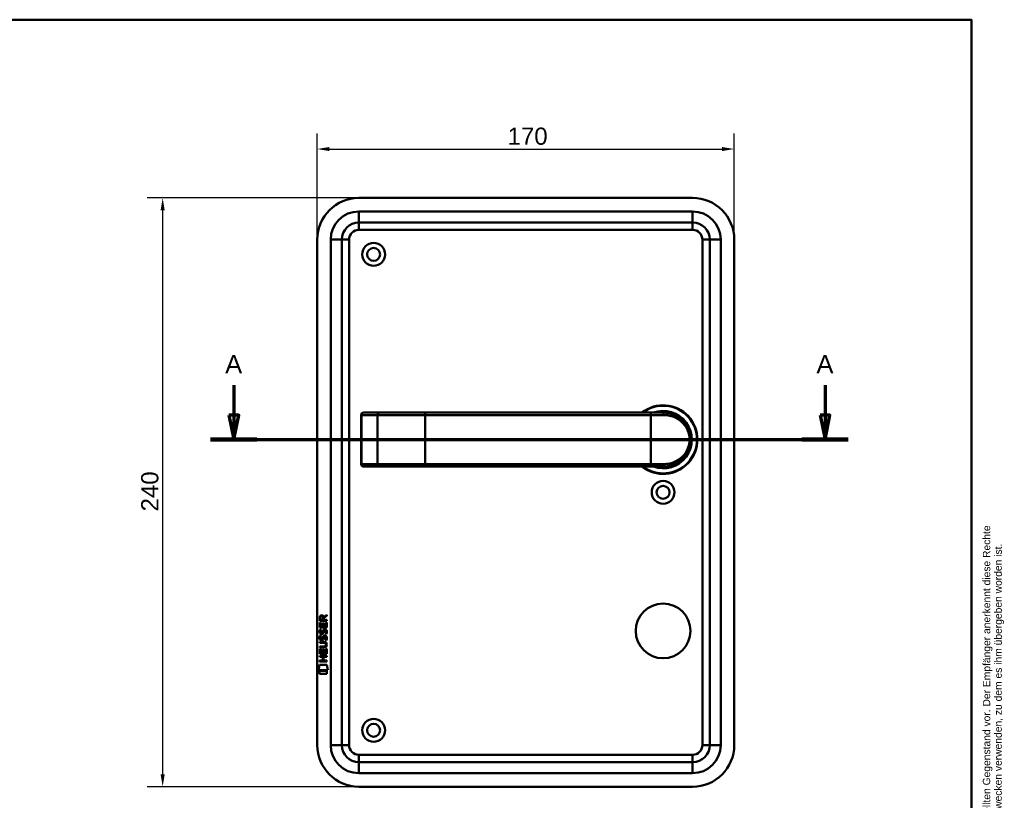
# Model space of a CAD drawing. Header units: millimetres. Extents: x 20 to 833, y 20 to 574.
# Tile 5 of 5: x 432 to 833, y 256 to 574. Entities that reach past the tile are written whole.
import ezdxf
from ezdxf.enums import TextEntityAlignment as Align

# ---------------------------------------------------------------- set-up
doc = ezdxf.new("R2010")
doc.units = ezdxf.units.MM
doc.header["$LTSCALE"] = 2
for name, color, linetype, lineweight in [('Bemaßungen(DIN)', 7, 'Continuous', 25), ('Schnittansichtslinien(DIN)', 7, 'Continuous', 70), ('Sichtbare Kanten(DIN)', 7, 'Continuous', 50), ('Sichtbare tangentiale Kanten(DIN)', 7, 'Continuous', 50), ('Skizziergeometrie(DIN)', 7, 'Continuous', 50), ('Skizzierlinie(DIN)', 7, 'Continuous', 25), ('Symbole(DIN)', 7, 'Continuous', 25)]:
    doc.layers.add(name, color=color, linetype=linetype, lineweight=lineweight)
doc.styles.add('Aktuell-DIN', font='arial.ttf')
doc.styles.add('Aktuell-DINGroßer Text', font='arial.ttf')
doc.styles.add('STANDARD-DIN~0', font='arial.ttf')
doc.styles.add('Textstil10', font='arial.ttf')
doc.styles.add('Textstil41', font='arial.ttf', dxfattribs={"width": 0.8})
doc.styles.add('Textstil83', font='arial.ttf', dxfattribs={"width": 0.8})
doc.dimstyles.new('CAD-LAN', dxfattribs={"dimscale": 2, "dimtxt": 3.5, "dimasz": 2.5, "dimexe": 3.175, "dimexo": 0, "dimgap": 0.8, "dimtad": 1, "dimrnd": 1e-08, "dimtxsty": 'STANDARD-DIN~0', "dimcen": 0.09, "dimdle": 10, "dimclrd": 250, "dimclre": 250, "dimclrt": 250, "dimadec": 0, "dimazin": 2, "dimtfac": 1, "dimtmove": 0, "dimatfit": 3, "dimfxl": 1, "dimtolj": 1, "dimtzin": 0, "dimlwd": 25, "dimlwe": 25, "dimarcsym": 0})

# ---------------------------------------------------------------- blocks, each defined once
blk = doc.blocks.new('Ränder Standardrahmen')
at = {"layer": 'Skizziergeometrie(DIN)', "flags": 128}
blk.add_lwpolyline([(10, 10), (10, 287), (410, 287), (410, 10), (10, 10)], dxfattribs=at)
blk = doc.blocks.new('Schriftfelder Heusser')
at = {"layer": 'Skizziergeometrie(DIN)'}
for p, q in [((101, 229.92), (101, 236.92)), ((101, 236.92), (291, 236.92)), ((111, 229.92), (111, 236.92)), ((123, 229.92), (123, 236.92)), ((232, 229.92), (232, 236.92)), ((256, 229.92), (256, 236.92)), ((291, 236.92), (291, 229.92)), ((101, 191.42), (101, 229.92)), ((101, 229.92), (291, 229.92)), ((111, 229.92), (111, 221.42)), ((123, 229.92), (123, 221.42)), ((232, 229.92), (232, 221.42)), ((256, 229.92), (256, 221.42)), ((291, 229.92), (291, 191.42)), ((101, 221.42), (291, 221.42)), ((150, 221.42), (150, 204.42)), ((198.85, 221.42), (198.85, 204.42)), ((216.35, 221.42), (216.35, 204.42)), ((238.35, 221.42), (238.35, 204.42)), ((278, 221.42), (278, 191.42)), ((278, 208.67), (291, 208.67)), ((101, 204.42), (291, 204.42)), ((142, 204.42), (142, 191.42)), ((236, 204.42), (236, 191.42)), ((278, 200.17), (291, 200.17)), ((291, 191.42), (101, 191.42))]:
    blk.add_line(p, q, dxfattribs=at)
at = {"layer": 'Skizzierlinie(DIN)'}
for p, q in [((113.5, 221.42), (113.5, 204.42)), ((118, 221.42), (118, 204.42)), ((162.35, 221.42), (162.35, 204.42)), ((166.85, 221.42), (166.85, 204.42)), ((113.5, 217.17), (150, 217.17)), ((162.35, 217.17), (278, 217.17)), ((113.5, 212.92), (150, 212.92)), ((162.35, 212.92), (278, 212.92)), ((113.5, 208.67), (150, 208.67)), ((162.35, 208.67), (278, 208.67))]:
    blk.add_line(p, q, dxfattribs=at)
for centre in [(115.75, 219.25), (164.6, 219.25), (115.75, 215.04), (164.6, 215.04), (115.75, 210.79), (164.6, 210.79), (115.75, 206.54), (164.6, 206.54)]:
    blk.add_circle(centre, 1.75, dxfattribs=at)
at = {"layer": 'Symbole(DIN)', "color": 7, "insert": (293.33, 191.7), "char_height": 1.5, "width": 182.3003, "attachment_point": 1, "rotation": 90, "line_spacing_factor": 0.944221, "style": 'Aktuell-DIN'}
blk.add_mtext('\\fArial|b0|i0;\\H1.5000;Die Schlossfabrik Heusser AG ist Eigentümerin dieses Dokumentes und behält sich alle Rechte an diesem und dem dargestellten Gegenstand vor. Der Empfänger anerkennt diese Rechte\\Pund wird das Dokument nicht ohne schriftliche Ermächtigung der Eigentümerin Dritten zugänglich machen oder zu anderen Zwecken verwenden, zu dem es ihm übergeben worden ist.\\P ', dxfattribs=at)
at = {"layer": 'Symbole(DIN)', "color": 179, "true_color": 0x262659, "style": 'Aktuell-DIN'}
for s, insert, char_height, attachment_point in [('Pos.', (106, 227), 2.489, 2), ('Menge', (117, 227), 2.489, 2), ('Benennung', (125.81, 225.38), 2.489, 4), ('B-Nummer', (234.74, 225.62), 2.489, 4), ('Material', (265.02, 225.62), 2.489, 5), ('\\fArial|b0|i0;a', (115.81, 219.53), 2, 5), ('\\fArial|b0|i0;e', (164.54, 219.53), 2, 5), ('\\fArial|b0|i0;Gezeichnet', (200.05, 219.23), 2, 4), ('\\fArial|b0|i0;b', (115.75, 215), 2, 5), ('\\fArial|b0|i0;f', (164.55, 215.06), 2, 5), ('\\fArial|b0|i0;Freigegeben', (199.92, 216), 2, 1), ('\\fArial|b0|i0;c', (115.75, 211.01), 2, 5), ('\\fArial|b0|i0;g', (164.63, 211.05), 2, 5), ('\\fArial|b0|i0;Projekt', (200, 211.98), 2, 1), ('\\fArial|b0|i0;d', (115.76, 206.55), 2, 5), ('\\fArial|b0|i0;h', (164.55, 206.57), 2, 5), ('\\fArial|b0|i0;CAD-Nr.', (200, 207.5), 2, 1), ('\\fArial|b0|i0;\\H2.0000;Massstab', (284.39, 206.37), 2, 5), ('\\fArial|b0|i0;\\H2.0000;Baugruppe', (143.1, 203.73), 2, 1), ('\\fArial|b0|i0;Zeichnungs-Nr.', (237, 203.5), 2, 1), ('\\fArial|b0|i0;\\H2.5000;4853 Murgenthal', (113.33, 192.46), 2.5, 7)]:
    blk.add_mtext(s, dxfattribs=dict(at, insert=insert, char_height=char_height, attachment_point=attachment_point))
at = {"layer": 'Symbole(DIN)', "color": 179, "true_color": 0x262659, "attachment_point": 5, "style": 'Aktuell-DIN'}
for s, insert, char_height, width in [('Änd.', (107.21, 213), 2.489, 12.3494), ('Änd.', (156.12, 212.76), 2.489, 12.3494), ('\\fArial|b0|i0;Änderung', (284.51, 202.33), 2, 12.1143)]:
    blk.add_mtext(s, dxfattribs=dict(at, insert=insert, char_height=char_height, width=width))
at = {"layer": 'Symbole(DIN)', "color": 7, "insert": (143.1, 196.62), "char_height": 4.5, "width": 90.18, "attachment_point": 4, "style": 'Aktuell-DIN'}
blk.add_mtext('\\fArial|b0|i0;\\W0.90;\\H4.5000;Heusser-Muschel Serie 3  EN179', dxfattribs=at)
at = {"layer": 'Symbole(DIN)', "color": 179, "true_color": 0x262659, "style": 'Textstil10'}
blk.add_attdef('ERSTELLUNGSDATUM_001', (217.23, 218.29), '', height=2, dxfattribs=at)
at = {"layer": 'Symbole(DIN)', "color": 179, "true_color": 0x262659}
for tag, height, style, p in [('AUTOR', 2.49, 'Aktuell-DIN', (240.03, 219.26)), ('KONTROLLDATUM', 2, 'Textstil10', (217.42, 215.04)), ('KONTROLLIERT_VON', 2, 'Textstil10', (239.98, 215.05))]:
    blk.add_attdef(tag, text='', height=height, dxfattribs=dict(at, style=style)).set_placement(p, align=Align.MIDDLE_LEFT)
at = {"layer": 'Symbole(DIN)', "color": 7, "style": 'Textstil83', "width": 0.8}
blk.add_attdef('Anfänglicher_Ansichtsmaßstab_001', (281.57, 213.34), '', height=2.3, dxfattribs=at)
at = {"layer": 'Symbole(DIN)', "color": 179, "true_color": 0x262659, "style": 'Textstil10'}
blk.add_attdef('PROJEKT', text='', height=2, dxfattribs=at).set_placement((217.77, 209.72), align=Align.BOTTOM_LEFT)
at = {"layer": 'Symbole(DIN)', "color": 7, "style": 'Textstil41', "width": 0.8}
blk.add_attdef('STATUS', text='', height=5, dxfattribs=at).set_placement((284.53, 195.86), align=Align.MIDDLE_CENTER)
blk = doc.blocks.new('*D20')
at = {"layer": 'Bemaßungen(DIN)', "color": 250, "linetype": 'Continuous', "lineweight": 25, "true_color": 0x3f3f3f, "transparency": 16777216}
for p, q in [((553.33, 484.34), (553.33, 527.63)), ((723.33, 484.34), (723.33, 527.63)), ((558.33, 521.28), (718.33, 521.28))]:
    blk.add_line(p, q, dxfattribs=at)
at = {"layer": 'Bemaßungen(DIN)', "color": 250, "linetype": 'Continuous', "true_color": 0x3f3f3f, "transparency": 16777216}
for points in [[(558.33, 522.11), (558.33, 520.44), (553.33, 521.28)], [(718.33, 522.11), (718.33, 520.44), (723.33, 521.28)]]:
    blk.add_solid(points, dxfattribs=at)
at = {"layer": 'Defpoints', "color": 0, "linetype": 'Continuous', "transparency": 16777216}
for p in [(723.33, 521.28), (553.33, 484.34), (723.33, 484.34)]:
    blk.add_point(p, dxfattribs=at)
at = {"layer": 'Bemaßungen(DIN)', "color": 250, "linetype": 'Continuous', "lineweight": 25, "true_color": 0x3f3f3f, "transparency": 16777216, "insert": (630.94, 530.02), "char_height": 7, "attachment_point": 1, "style": 'STANDARD-DIN~0'}
blk.add_mtext('\\A1;170', dxfattribs=at)
blk = doc.blocks.new('*D21')
at = {"layer": 'Bemaßungen(DIN)', "color": 250, "linetype": 'Continuous', "lineweight": 25, "true_color": 0x3f3f3f, "transparency": 16777216}
for p, q in [((570.33, 501.34), (483.98, 501.34)), ((490.33, 496.34), (490.33, 266.34)), ((570.33, 261.34), (483.98, 261.34))]:
    blk.add_line(p, q, dxfattribs=at)
at = {"layer": 'Bemaßungen(DIN)', "color": 250, "linetype": 'Continuous', "true_color": 0x3f3f3f, "transparency": 16777216}
for points in [[(489.5, 496.34), (491.16, 496.34), (490.33, 501.34)], [(489.5, 266.34), (491.16, 266.34), (490.33, 261.34)]]:
    blk.add_solid(points, dxfattribs=at)
at = {"layer": 'Defpoints', "color": 0, "linetype": 'Continuous', "transparency": 16777216}
for p in [(570.33, 501.34), (490.33, 261.34), (570.33, 261.34)]:
    blk.add_point(p, dxfattribs=at)
at = {"layer": 'Bemaßungen(DIN)', "color": 250, "linetype": 'Continuous', "lineweight": 25, "true_color": 0x3f3f3f, "transparency": 16777216, "insert": (481.58, 373.56), "char_height": 7, "attachment_point": 1, "rotation": 90, "style": 'STANDARD-DIN~0'}
blk.add_mtext('\\A1;240', dxfattribs=at)
blk = doc.blocks.new('2DTransSchnitt0')
at = {"layer": 'Schnittansichtslinien(DIN)', "linetype": 'Continuous'}
for p, q in [((259.66, 212.48), (259.66, 206.42)), ((380.16, 212.48), (380.16, 206.42)), ((258.66, 206.42), (259.66, 201.42)), ((260.66, 206.42), (258.66, 206.42)), ((259.66, 206.42), (259.66, 201.42)), ((259.66, 201.42), (260.66, 206.42)), ((379.16, 206.42), (380.16, 201.42)), ((381.16, 206.42), (379.16, 206.42)), ((380.16, 206.42), (380.16, 201.42)), ((380.16, 201.42), (381.16, 206.42)), ((254.92, 201.42), (384.89, 201.42))]:
    blk.add_line(p, q, dxfattribs=at)
at = {"layer": 'Schnittansichtslinien(DIN)', "linetype": 'Continuous', "lineweight": 140}
for p, q in [((254.92, 201.42), (264.39, 201.42)), ((375.43, 201.42), (384.89, 201.42))]:
    blk.add_line(p, q, dxfattribs=at)
at = {"layer": 'Schnittansichtslinien(DIN)', "linetype": 'Continuous', "flags": 128}
for points in [[(258.66, 206.42), (259.66, 201.42), (260.66, 206.42), (258.66, 206.42)], [(379.16, 206.42), (380.16, 201.42), (381.16, 206.42), (379.16, 206.42)]]:
    blk.add_lwpolyline(points, dxfattribs=at)
at = {"layer": 'Schnittansichtslinien(DIN)'}
for points in [[(258.66, 206.42), (259.66, 201.42), (260.66, 206.42), (258.66, 206.42)], [(379.16, 206.42), (380.16, 201.42), (381.16, 206.42), (379.16, 206.42)]]:
    blk.add_solid(points, dxfattribs=at)
at = {"layer": 'Schnittansichtslinien(DIN)', "char_height": 3.73, "attachment_point": 7, "style": 'Aktuell-DINGroßer Text'}
for insert in [(257.9, 214.92), (378.41, 214.92)]:
    blk.add_mtext('A', dxfattribs=dict(at, insert=insert))

msp = doc.modelspace()

# ---------------------------------------------------------------- linework, layer by layer
at = {"layer": 'Sichtbare Kanten(DIN)'}
for p, q in [((706.33, 501.339), (570.33, 501.339)), ((570.33, 491.339), (706.33, 491.339)), ((553.33, 484.339), (553.33, 278.339)), ((563.33, 278.339), (563.33, 484.339)), ((713.33, 484.339), (713.33, 278.339)), ((723.33, 278.339), (723.33, 484.339)), ((572.28, 413.839), (572.299, 413.839)), ((578.853, 413.839), (572.299, 413.839)), ((578.77, 413.836), (578.77, 413.836)), ((597.33, 413.839), (578.853, 413.839)), ((689.33, 413.839), (597.33, 413.839)), ((689.33, 413.839), (694.33, 413.839)), ((571.28, 412.839), (571.28, 392.839)), ((572.299, 391.839), (572.28, 391.839)), ((572.299, 391.839), (578.853, 391.839)), ((578.853, 391.839), (597.33, 391.839)), ((597.33, 391.839), (689.33, 391.839)), ((694.33, 391.839), (689.33, 391.839)), ((554.343, 328.986), (554.345, 330.299)), ((554.693, 330.255), (554.693, 329.367)), ((554.693, 329.367), (555.71, 329.366)), ((555.71, 329.366), (555.711, 330.255)), ((556.008, 330.615), (557.203, 331.406)), ((556.061, 330.216), (556.06, 329.366)), ((556.06, 329.366), (557.201, 329.365)), ((557.203, 330.971), (556.061, 330.216)), ((557.201, 329.365), (557.201, 328.984)), ((557.203, 331.406), (557.203, 330.971)), ((554.341, 326.256), (554.342, 328.26)), ((557.199, 326.253), (554.341, 326.256)), ((554.342, 328.26), (554.69, 328.26)), ((557.201, 328.984), (554.343, 328.986)), ((554.512, 325.482), (554.851, 325.381)), ((554.69, 328.26), (554.689, 326.632)), ((554.689, 326.632), (555.584, 326.632)), ((555.584, 326.632), (555.585, 328.079)), ((555.585, 328.079), (555.933, 328.078)), ((555.933, 328.078), (555.932, 326.631)), ((555.932, 326.631), (556.851, 326.631)), ((556.441, 325.179), (556.429, 325.179)), ((556.851, 326.631), (556.852, 328.278)), ((556.852, 328.278), (557.201, 328.277)), ((557.201, 328.277), (557.199, 326.253)), ((554.51, 322.935), (554.849, 322.835)), ((554.707, 321.604), (554.714, 321.586)), ((554.709, 324.15), (554.716, 324.133)), ((555.39, 321.506), (555.401, 321.523)), ((555.393, 324.052), (555.403, 324.069)), ((556.439, 322.632), (556.427, 322.632)), ((554.332, 315.518), (554.334, 317.522)), ((554.334, 318.47), (556.004, 318.469)), ((554.334, 318.093), (554.334, 318.47)), ((555.98, 318.092), (554.334, 318.093)), ((554.334, 317.522), (554.682, 317.522)), ((554.335, 320.028), (554.336, 320.405)), ((556.005, 320.027), (554.335, 320.028)), ((554.336, 320.405), (555.982, 320.404)), ((554.682, 317.522), (554.681, 315.895)), ((555.575, 315.894), (555.576, 317.341)), ((555.576, 317.341), (555.925, 317.341)), ((555.925, 317.341), (555.924, 315.894)), ((556.842, 315.893), (556.844, 317.54)), ((556.844, 317.54), (557.192, 317.54)), ((556.885, 319.242), (556.885, 319.251)), ((557.192, 317.54), (557.19, 315.516)), ((554.33, 314.347), (554.33, 314.725)), ((554.33, 314.725), (557.189, 314.722)), ((555.573, 314.346), (554.33, 314.347)), ((557.19, 315.516), (554.332, 315.518)), ((554.681, 315.895), (555.575, 315.894)), ((555.572, 312.789), (555.573, 314.346)), ((555.924, 315.894), (556.842, 315.893)), ((555.929, 314.346), (555.928, 312.789)), ((557.188, 314.345), (555.929, 314.346)), ((557.189, 314.722), (557.188, 314.345)), ((553.797, 308.836), (554.256, 310.968)), ((554.256, 310.968), (557.262, 310.966)), ((554.328, 312.413), (554.328, 312.79)), ((554.328, 312.79), (555.572, 312.789)), ((557.187, 312.411), (554.328, 312.413)), ((555.928, 312.789), (557.187, 312.788)), ((557.187, 312.788), (557.187, 312.411)), ((557.262, 310.966), (557.712, 308.833)), ((557.712, 308.833), (553.797, 308.836)), ((554.256, 308.55), (557.253, 308.547)), ((554.256, 307.408), (554.256, 308.55)), ((557.253, 307.405), (554.256, 307.408)), ((557.253, 308.547), (557.253, 307.405)), ((706.33, 271.339), (570.33, 271.339)), ((570.33, 261.339), (706.33, 261.339))]:
    msp.add_line(p, q, dxfattribs=at)
for centre, radius in [((576.33, 478.339), 4.65), ((576.33, 478.339), 2.65), ((694.33, 381.339), 4.65), ((694.33, 381.339), 2.65), ((694.33, 324.839), 11.15), ((576.33, 284.339), 4.65), ((576.33, 284.339), 2.65)]:
    msp.add_circle(centre, radius, dxfattribs=at)
for centre, radius, start, end in [((570.33, 484.339), 17, 90, 180), ((706.33, 484.339), 17, 0, 90), ((570.33, 484.339), 7, 90, 180), ((706.33, 484.339), 7, 0, 90), ((572.28, 412.839), 1, 90, 180), ((694.33, 402.839), 14, 231.78679, 128.21321), ((694.33, 402.839), 13.8, 232.8542, 127.1458), ((694.33, 402.839), 11.7, 250.08028, 109.91972), ((694.33, 402.839), 11.6, 251.49137, 108.50863), ((694.33, 402.839), 11.5, 253.04257, 106.95743), ((694.33, 402.839), 11.3, 256.76803, 103.23197), ((706.978, 415.209), 8.725, 254.07765, 254.08013), ((704.388, 405.071), 0.85, 48.70094, 48.70407), ((704.388, 405.071), 0.85, 336.31546, 336.31943), ((704.388, 400.608), 0.85, 23.68057, 23.80877), ((572.28, 392.839), 1, 180, 270), ((570.33, 278.339), 17, 180, 270), ((570.33, 278.339), 7, 180, 270), ((706.33, 278.339), 17, 270, 0), ((706.33, 278.339), 7, 270, 0)]:
    msp.add_arc(centre, radius, start, end, dxfattribs=at)
for centre, major_axis, ratio, start_param, end_param in [((555.872, 329.483), (-0.976, 1.274), 0.5180415, 5.9043613, 6.8771057), ((554.479, 329.402), (-1.242, -1.64), 0.5994938, 2.7365723, 3.5673799), ((555.781, 323.492), (0.839, 1.642), 0.4591024, 5.9761877, 6.4975755), ((556.058, 324.961), (1.192, 3.54), 0.2215161, 2.8263053, 2.8854462), ((555.975, 327.261), (1.103, 3.296), 0.2312948, 2.8124619, 2.8734213), ((555.46, 322.406), (0.583, 1.012), 0.541605, 2.7569093, 3.2147406), ((555.454, 324.944), (0.574, 1.004), 0.5438409, 2.7534304, 3.2137241), ((555.332, 321.53), (0.098, 0.139), 0.3641716, 4.4844927, 4.7925708), ((555.334, 324.077), (0.098, 0.139), 0.3641716, 4.4844927, 4.7925708), ((555.78, 320.948), (0.838, 1.64), 0.4594521, 5.9760112, 6.497704), ((552.164, 322.774), (4.808, -4.323), 0.3742014, 5.888113, 6.6064523), ((552.16, 315.73), (4.814, 4.313), 0.3742661, 5.9599282, 6.6783921), ((533.452, 339.079), (23.266, -20.361), 0.1371339, 6.127502, 6.402435)]:
    msp.add_ellipse(centre, major_axis=major_axis, ratio=ratio, start_param=start_param, end_param=end_param, dxfattribs=at)
for points, knots in [([(694.33, 391.839), (695.196, 391.839), (696.911, 392.047), (699.994, 393.173), (703.065, 395.637), (704.981, 399.239), (705.447, 402.83), (705.163, 405.067), (704.656, 406.699), (703.993, 408.206), (702.466, 410.525), (699.994, 412.506), (696.908, 413.632), (695.196, 413.839), (694.33, 413.839)], [-3.4261334, -3.4261334, -3.4261334, -3.4261334, -3.1814096, -2.9366858, -2.4472382, -1.9577905, -1.7130667, -1.4683429, -1.345981, -1.2236191, -0.9788953, -0.4894476, -0.2447238, 0, 0, 0, 0]), ([(556.885, 319.251), (556.885, 319.298), (556.883, 319.345), (556.867, 319.48), (556.844, 319.568), (556.77, 319.719), (556.723, 319.78), (556.603, 319.886), (556.532, 319.926), (556.315, 320.009), (556.156, 320.027), (556.005, 320.027)], [-0.13394602, -0.13394602, -0.13394602, -0.13394602, -0.11996159, -0.11996159, -0.09310912, -0.09310912, -0.06964663, -0.06964663, -0.04519613, -0.04519613, 0, 0, 0, 0])]:
    msp.add_open_spline(points, degree=3, knots=knots, dxfattribs=at)
for points in [[(554.345, 330.299), (554.359, 330.741), (554.591, 331.203), (555.204, 331.203)], [(555.711, 330.255), (555.711, 330.528), (555.624, 330.853), (555.209, 330.853)], [(554.311, 324.806), (554.329, 324.945), (554.37, 325.152), (554.441, 325.325)], [(554.441, 325.325), (554.461, 325.374), (554.512, 325.482), (554.512, 325.482)], [(554.851, 325.381), (554.851, 325.381), (554.731, 325.055), (554.696, 324.917)], [(555.584, 324.588), (555.668, 324.955), (555.77, 325.167), (555.911, 325.334)], [(555.911, 325.334), (556.004, 325.445), (556.135, 325.517), (556.314, 325.541)], [(556.429, 325.179), (556.307, 325.179), (556.232, 325.146), (556.158, 325.061)], [(556.314, 325.541), (556.602, 325.579), (556.884, 325.479), (557.078, 325.162)], [(557.078, 325.162), (557.188, 324.982), (557.242, 324.763), (557.242, 324.493)], [(554.387, 321.457), (554.296, 321.697), (554.267, 321.931), (554.309, 322.259)], [(554.389, 324.003), (554.298, 324.244), (554.269, 324.477), (554.311, 324.806)], [(554.309, 322.259), (554.327, 322.398), (554.368, 322.605), (554.439, 322.778)], [(554.946, 320.996), (554.723, 321.029), (554.493, 321.174), (554.387, 321.457)], [(554.948, 323.543), (554.725, 323.576), (554.495, 323.721), (554.389, 324.003)], [(554.439, 322.778), (554.459, 322.828), (554.51, 322.935), (554.51, 322.935)], [(554.694, 322.37), (554.63, 322.118), (554.624, 321.894), (554.682, 321.678)], [(554.696, 324.917), (554.632, 324.664), (554.626, 324.44), (554.684, 324.224)], [(554.849, 322.835), (554.849, 322.835), (554.729, 322.508), (554.694, 322.37)], [(554.919, 321.374), (555.066, 321.314), (555.254, 321.349), (555.359, 321.464)], [(554.921, 323.92), (555.068, 323.86), (555.256, 323.896), (555.361, 324.011)], [(555.103, 323.53), (555.002, 323.531), (554.981, 323.538), (554.948, 323.543)], [(555.729, 321.348), (555.613, 321.138), (555.418, 320.979), (555.101, 320.983)], [(555.731, 323.894), (555.615, 323.685), (555.42, 323.526), (555.103, 323.53)], [(555.401, 321.523), (555.47, 321.632), (555.527, 321.796), (555.582, 322.041)], [(555.403, 324.069), (555.472, 324.179), (555.529, 324.342), (555.584, 324.588)], [(555.582, 322.041), (555.666, 322.409), (555.768, 322.62), (555.909, 322.788)], [(555.921, 321.891), (555.867, 321.651), (555.804, 321.486), (555.729, 321.348)], [(555.923, 324.437), (555.869, 324.197), (555.806, 324.032), (555.731, 323.894)], [(555.909, 322.788), (556.002, 322.898), (556.133, 322.97), (556.312, 322.994)], [(555.97, 322.089), (555.962, 322.059), (555.922, 321.893), (555.921, 321.891)], [(555.972, 324.636), (555.964, 324.606), (555.924, 324.44), (555.923, 324.437)], [(556.156, 322.514), (556.085, 322.426), (556.025, 322.287), (555.97, 322.089)], [(556.158, 325.061), (556.087, 324.972), (556.027, 324.834), (555.972, 324.636)], [(556.427, 322.632), (556.305, 322.632), (556.23, 322.6), (556.156, 322.514)], [(556.312, 322.994), (556.6, 323.033), (556.882, 322.932), (557.076, 322.616)], [(556.631, 321.049), (556.631, 321.05), (556.786, 321.303), (556.845, 321.588)], [(556.633, 323.596), (556.633, 323.596), (556.788, 323.85), (556.847, 324.135)], [(557.002, 323.509), (556.981, 323.514), (556.633, 323.596), (556.633, 323.596)], [(556.845, 321.588), (556.914, 321.921), (556.913, 322.197), (556.807, 322.395)], [(556.847, 324.135), (556.916, 324.468), (556.915, 324.744), (556.809, 324.941)], [(557.224, 321.681), (557.194, 321.35), (557.036, 321.02), (557, 320.963)], [(557.226, 324.228), (557.196, 323.897), (557.038, 323.567), (557.002, 323.509)], [(557.076, 322.616), (557.186, 322.435), (557.24, 322.216), (557.24, 321.947)], [(557.24, 321.947), (557.24, 321.862), (557.233, 321.776), (557.224, 321.681)], [(557.242, 324.493), (557.242, 324.408), (557.235, 324.323), (557.226, 324.228)], [(555.101, 320.983), (555, 320.985), (554.979, 320.991), (554.946, 320.996)], [(557, 320.963), (556.979, 320.967), (556.631, 321.049), (556.631, 321.049)]]:
    msp.add_open_spline(points, degree=3, dxfattribs=at)
at = {"layer": 'Sichtbare tangentiale Kanten(DIN)'}
for p, q in [((706.33, 495.839), (570.33, 495.839)), ((570.33, 495.839), (570.33, 491.339)), ((706.33, 495.839), (706.33, 491.339)), ((570.33, 488.339), (570.33, 491.339)), ((706.33, 488.339), (706.33, 491.339)), ((570.33, 488.339), (706.33, 488.339)), ((558.83, 484.339), (558.83, 278.339)), ((558.83, 484.339), (563.33, 484.339)), ((566.33, 484.339), (563.33, 484.339)), ((566.33, 278.339), (566.33, 484.339)), ((710.33, 484.339), (710.33, 278.339)), ((710.33, 484.339), (713.33, 484.339)), ((717.83, 484.339), (713.33, 484.339)), ((717.83, 278.339), (717.83, 484.339)), ((597.33, 413.839), (597.33, 412.839)), ((689.33, 413.839), (689.33, 412.839)), ((571.338, 412.839), (571.28, 412.839)), ((571.338, 392.839), (571.338, 412.839)), ((571.338, 412.839), (577.892, 412.839)), ((577.892, 392.839), (577.892, 412.839)), ((577.892, 412.839), (597.33, 412.839)), ((597.33, 412.839), (689.33, 412.839)), ((597.33, 412.839), (597.33, 392.839)), ((694.594, 412.839), (689.33, 412.839)), ((689.33, 412.839), (689.33, 392.839)), ((571.28, 392.839), (571.338, 392.839)), ((577.892, 392.839), (571.338, 392.839)), ((597.33, 392.839), (577.892, 392.839)), ((597.33, 391.839), (597.33, 392.839)), ((689.33, 392.839), (597.33, 392.839)), ((689.33, 391.839), (689.33, 392.839)), ((689.33, 392.839), (694.594, 392.839)), ((563.33, 278.339), (558.83, 278.339)), ((563.33, 278.339), (566.33, 278.339)), ((713.33, 278.339), (710.33, 278.339)), ((713.33, 278.339), (717.83, 278.339)), ((706.33, 274.339), (570.33, 274.339)), ((570.33, 271.339), (570.33, 274.339)), ((706.33, 271.339), (706.33, 274.339)), ((570.33, 271.339), (570.33, 266.839)), ((706.33, 271.339), (706.33, 266.839)), ((570.33, 266.839), (706.33, 266.839))]:
    msp.add_line(p, q, dxfattribs=at)
for centre, radius, start, end in [((570.33, 484.339), 11.5, 90, 180), ((706.33, 484.339), 11.5, 0, 90), ((570.33, 484.339), 4, 90, 180), ((706.33, 484.339), 4, 0, 90), ((570.33, 278.339), 11.5, 180, 270), ((570.33, 278.339), 4, 180, 270), ((706.33, 278.339), 4, 270, 0), ((706.33, 278.339), 11.5, 270, 0)]:
    msp.add_arc(centre, radius, start, end, dxfattribs=at)
for centre, major_axis, ratio, start_param, end_param in [((572.299, 412.839), (0, 1), 0.9612617, 0, 1.5707963), ((578.853, 412.839), (0, 1), 0.9612617, 0, 1.5707963), ((694.33, 412.839), (0, 1), 0.2631579, 4.712389, 6.2831853), ((572.299, 392.839), (0, -1), 0.9612617, 4.712389, 6.2831853), ((578.853, 392.839), (0, -1), 0.9612617, 4.712389, 6.2831853), ((694.33, 392.839), (0, -1), 0.2631579, 0, 1.5707963)]:
    msp.add_ellipse(centre, major_axis=major_axis, ratio=ratio, start_param=start_param, end_param=end_param, dxfattribs=at)
msp.add_open_spline([(694.594, 412.839), (695.422, 412.839), (696.241, 412.745), (697.02, 412.57), (697.799, 412.395), (698.537, 412.139), (699.226, 411.819), (700.605, 411.177), (701.787, 410.277), (702.738, 409.173), (703.213, 408.622), (703.631, 408.019), (703.982, 407.362), (704.157, 407.033), (704.316, 406.69), (704.456, 406.334), (704.596, 405.977), (704.717, 405.606), (704.816, 405.223), (705.013, 404.458), (705.123, 403.644), (705.121, 402.829), (705.12, 402.015), (705.008, 401.198), (704.812, 400.436), (704.42, 398.911), (703.685, 397.602), (702.729, 396.499), (701.774, 395.396), (700.601, 394.5), (699.226, 393.86), (698.538, 393.54), (697.8, 393.284), (697.021, 393.109), (696.242, 392.934), (695.422, 392.839), (694.594, 392.839)], degree=3, knots=[0, 0, 0, 0, 0.2447238, 0.2447238, 0.2447238, 0.4894476, 0.4894476, 0.4894476, 0.9788953, 0.9788953, 0.9788953, 1.2236191, 1.2236191, 1.2236191, 1.345981, 1.345981, 1.345981, 1.4683429, 1.4683429, 1.4683429, 1.7130667, 1.7130667, 1.7130667, 1.9577905, 1.9577905, 1.9577905, 2.4472382, 2.4472382, 2.4472382, 2.9366858, 2.9366858, 2.9366858, 3.1814096, 3.1814096, 3.1814096, 3.4261334, 3.4261334, 3.4261334, 3.4261334], dxfattribs=at)

# ---------------------------------------------------------------- block references
at = {"xscale": 2, "yscale": 2, "zscale": 2}
msp.add_blockref('Ränder Standardrahmen', (0, 0), dxfattribs=at)
msp.add_blockref('Schriftfelder Heusser', (238, -362.833), dxfattribs=at).add_auto_attribs({'ERSTELLUNGSDATUM_001': '02.01.2021', 'Anfänglicher_Ansichtsmaßstab_001': '1 : 2'})
at = {"layer": 'Schnittansichtslinien(DIN)', "xscale": 2, "yscale": 2, "zscale": 2}
msp.add_blockref('2DTransSchnitt0', (0, 0), dxfattribs=at)

# ---------------------------------------------------------------- dimensions: what is measured, and where the dimension line sits
at = {"layer": 'Bemaßungen(DIN)', "color": 250, "linetype": 'Continuous', "lineweight": 25, "true_color": 0x3f3f3f}
for base, p1, p2, angle, picture, middle in [((723.33, 521.276), (553.33, 484.339), (723.33, 484.339), 180, '*D20', (638.33, 521.276)), ((490.33, 261.339), (570.33, 501.339), (570.33, 261.339), 270, '*D21', (490.33, 381.339))]:
    dim = msp.add_linear_dim(base=base, p1=p1, p2=p2, angle=angle, dimstyle='CAD-LAN', override={"dimgap": 0.8, "dimdec": 2, "dimtol": 0, "dimlim": 0, "dimtp": 0, "dimtm": 0, "dimtdec": 2, "dimtofl": 0, "dimatfit": 1}, dxfattribs=at)
    dim.commit()
    dim.dimension.update_dxf_attribs({"geometry": picture, "text_midpoint": middle, "dimtype": 160})

doc.saveas('drawing.dxf')
